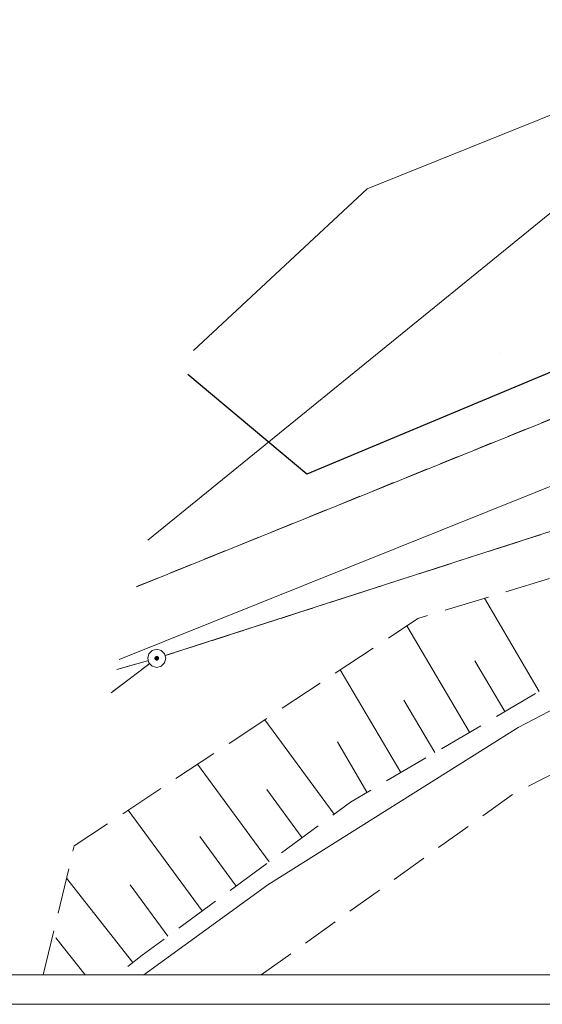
# Model space of a CAD drawing. Header units: millimetres. Extents: x 6487905018 to 6488192500, y 5882180700 to 5882375224.
# Tile 2 of 256: x 6487930565 to 6487944920, y 5882180700 to 5882207761. Entities that reach past the tile are written whole.
import ezdxf
from ezdxf.xclip import XClip

# ---------------------------------------------------------------- set-up
doc = ezdxf.new("R2010")
doc.units = ezdxf.units.MM
doc.header["$MEASUREMENT"] = 0
doc.header["$XCLIPFRAME"] = 2
for name, pattern in [('L_0_03', [1000, 500, -500]), ('L_0_04', [1500, 1000, -500]), ('L_0_05', [1750, 1250, -500]), ('Wipeout_Contour', [1000, 0, -1000])]:
    doc.linetypes.add(name, pattern=pattern)
for name, color, linetype in [('Mapa cyfrowa', 7, 'Continuous'), ('Zamość 06.10._2_203_Punkt_zalamania_granicy_dzialki_nie_stabilizowany', 7, 'Continuous'), ('Zamość 06.10._2_Mapa cyfrowa', 7, 'Continuous')]:
    doc.layers.add(name, color=color, linetype=linetype)
for name, color, linetype, lineweight in [('tabelka i ramka_Nr_pióra__1', 7, 'Continuous', 0), ('Zamość 06.10._2_000_Inne__niezydentyfikowane__Nr_pióra__7', 7, 'Continuous', 5), ('Zamość 06.10._2_0_Nr_pióra__7', 7, 'Continuous', 5), ('Zamość 06.10._2_203_Punkt_zalamania_granicy_dzialki_nie_stabilizowany_Nr_pióra__7', 7, 'Continuous', 5), ('Zamość 06.10._2_217_Granica_konturu_klasyfikcyjnego_Nr_pióra__96', 8, 'Continuous', 15), ('Zamość 06.10._2_218_Granica_uzytku_Nr_pióra__96', 8, 'Continuous', 15), ('Zamość 06.10._2_219_Linia_granicy_Nr_pióra__96', 8, 'Continuous', 15), ('Zamość 06.10._2_bariera_drogowa_ochronna__linia__Nr_pióra__7', 7, 'Continuous', 5), ('Zamość 06.10._2_jezdnia__powierzchnia__Nr_pióra__7', 7, 'Continuous', 5), ('Zamość 06.10._2_ogrodzenie_trwale__linia__Nr_pióra__7', 7, 'Continuous', 5), ('Zamość 06.10._2_przewod_gazowy__linia__Nr_pióra__40', 2, 'Continuous', 30), ('Zamość 06.10._2_przewod_telekomunikacyjny__linia__Nr_pióra__30', 7, 'Continuous', 5), ('Zamość 06.10._2_skarpa_nieumocniona__powierzchnia__Nr_pióra__7', 7, 'Continuous', 5)]:
    doc.layers.add(name, color=color, linetype=linetype, lineweight=lineweight)
doc.linetypes.add('L_0_15_SHX', pattern='A,0,[3,PZT Orlen Zamość.pdf1.Shx,S=30.952381,R=0,X=0,Y=2.22045e-16],-7500,0', length=7500)
doc.linetypes.add('L_0_A0_SHX', pattern='A,0,[1,PZT Orlen Zamość.pdf1.Shx,S=15.277778,R=0,X=0,Y=0],-3500,0', length=3500)

# ---------------------------------------------------------------- blocks, each defined once
blk = doc.blocks.new('Rysunek_1_2')
at = {"color": 254, "linetype": 'Wipeout_Contour', "lineweight": 0, "ltscale": 70061284114.24681}
blk.add_wipeout([(6487915525.867126, 5882181505.900702), (6488146644.289524, 5882181505.900702), (6488146644.289524, 5882373115.540435), (6488107628.768834, 5882373115.540435), (6488107628.768834, 5882320263.490532), (6488101226.436201, 5882320263.490532), (6488101226.436201, 5882373115.540435), (6487915525.867126, 5882373115.540435)], dxfattribs=at).dxf.layer = 'Zamość 06.10._2_Mapa cyfrowa'
at = {"layer": 'Zamość 06.10._2_000_Inne__niezydentyfikowane__Nr_pióra__7', "linetype": 'Continuous', "flags": 128}
for points in [[(6487944830, 5882189300), (6487943330, 5882191860)], [(6487942920, 5882188180), (6487941200, 5882191100)], [(6487943890, 5882188750), (6487943070.000001, 5882190140)], [(6487941030.000001, 5882187070), (6487939370, 5882189890)], [(6487941970, 5882187620), (6487941120, 5882189060)], [(6487939200, 5882185930), (6487937300, 5882188520)], [(6487940100, 5882186530), (6487939290, 5882187910)], [(6487937420, 5882184620), (6487935450, 5882187300)], [(6487938320.000001, 5882185280), (6487937350, 5882186600)], [(6487935580, 5882183270), (6487933540, 5882186040)], [(6487936510, 5882183950), (6487935510, 5882185310)], [(6487933670, 5882181850), (6487931849.124098, 5882184165.231351)], [(6487934630, 5882182570), (6487933600, 5882183980.000001)], [(6487932365.153931, 5882181505.900702), (6487931560, 5882182530)]]:
    blk.add_lwpolyline(points, dxfattribs=at)
at = {"layer": 'Zamość 06.10._2_0_Nr_pióra__7', "linetype": 'Continuous'}
for p, q in [((6487940110.000001, 5882203110), (6487940110.05, 5882203110)), ((6487935337.627808, 5882198673.710357), (6487935337.677808, 5882198673.710357)), ((6487943770, 5882198590), (6487943770.05, 5882198590)), ((6487935178.840664, 5882198013.324087), (6487935178.890663, 5882198013.324087)), ((6487935860.000001, 5882197440.000001), (6487935860.05, 5882197440.000001)), ((6487938450, 5882195270), (6487938450.05, 5882195270)), ((6487934083.853382, 5882193459.33725), (6487934083.903382, 5882193459.33725)), ((6487933774.798249, 5882192173.995371), (6487933774.848249, 5882192173.995371)), ((6487933776.113966, 5882192179.467357), (6487933776.163966, 5882192179.467357)), ((6487943330, 5882191860), (6487943330.05, 5882191860)), ((6487941500, 5882191300), (6487941500.05, 5882191300)), ((6487941200, 5882191100), (6487941200.05, 5882191100)), ((6487933294.268756, 5882190175.501849), (6487933294.318755, 5882190175.501849)), ((6487943070.000001, 5882190140), (6487943070.05, 5882190140)), ((6487933229.499522, 5882189906.130465), (6487933229.549521, 5882189906.130465)), ((6487939370, 5882189890), (6487939370.05, 5882189890)), ((6487944830, 5882189300), (6487944830.05, 5882189300)), ((6487933073.363614, 5882189256.770533), (6487933073.413614, 5882189256.770533)), ((6487941120, 5882189060), (6487941120.05, 5882189060)), ((6487943890, 5882188750), (6487943890.05, 5882188750)), ((6487937300, 5882188520), (6487937300.05, 5882188520)), ((6487944260, 5882188310), (6487944260.05, 5882188310)), ((6487942920, 5882188180), (6487942920.05, 5882188180)), ((6487939290, 5882187910), (6487939290.05, 5882187910)), ((6487941970, 5882187620), (6487941970.05, 5882187620)), ((6487935450, 5882187300), (6487935450.05, 5882187300)), ((6487941030.000001, 5882187070), (6487941030.05, 5882187070)), ((6487937350, 5882186600), (6487937350.05, 5882186600)), ((6487940100, 5882186530), (6487940100.05, 5882186530)), ((6487944120, 5882186480.000001), (6487944120.05, 5882186480.000001)), ((6487933540, 5882186040), (6487933540.05, 5882186040)), ((6487939650.000001, 5882186260), (6487939650.05, 5882186260)), ((6487939200, 5882185930), (6487939200.05, 5882185930)), ((6487935510, 5882185310), (6487935510.05, 5882185310)), ((6487938320.000001, 5882185280), (6487938320.05, 5882185280)), ((6487932063.824611, 5882185058.157987), (6487932063.874611, 5882185058.157987)), ((6487937420, 5882184620), (6487937420.05, 5882184620)), ((6487931849.124098, 5882184165.231351), (6487931849.174097, 5882184165.231351)), ((6487933600, 5882183980.000001), (6487933600.05, 5882183980.000001)), ((6487936510, 5882183950), (6487936510.05, 5882183950)), ((6487937380, 5882183980.000001), (6487937380.05, 5882183980.000001)), ((6487935580, 5882183270), (6487935580.05, 5882183270)), ((6487931560, 5882182530), (6487931560.05, 5882182530)), ((6487934630, 5882182570), (6487934630.05, 5882182570)), ((6487935018.270268, 5882182262.378377), (6487935018.320269, 5882182262.378377)), ((6487933930, 5882182050), (6487933930.05, 5882182050)), ((6487933670, 5882181850), (6487933670.05, 5882181850))]:
    blk.add_line(p, q, dxfattribs=at)
at = {"layer": 'Zamość 06.10._2_203_Punkt_zalamania_granicy_dzialki_nie_stabilizowany_Nr_pióra__7', "linetype": 'Continuous'}
blk.add_line((6487934330, 5882190210), (6487934330.05, 5882190210), dxfattribs=at)
at = {"layer": 'Zamość 06.10._2_217_Granica_konturu_klasyfikcyjnego_Nr_pióra__96', "linetype": 'L_0_03', "flags": 128}
blk.add_lwpolyline([(6487933776.113966, 5882192179.467357), (6487951960, 5882199540)], dxfattribs=at)
at = {"layer": 'Zamość 06.10._2_218_Granica_uzytku_Nr_pióra__96', "linetype": 'L_0_03', "flags": 128}
for points in [[(6487970570.000001, 5882201890), (6487934330, 5882190210)], [(6487934330, 5882190210), (6487970570.000001, 5882201890)], [(6487933776.113966, 5882192179.467357), (6487951960, 5882199540)], [(6487951960, 5882199540), (6487933776.113966, 5882192179.467357)], [(6487934330, 5882190210), (6487933073.363614, 5882189256.770533)], [(6487933229.499522, 5882189906.130465), (6487934330, 5882190210)]]:
    blk.add_lwpolyline(points, dxfattribs=at)
at = {"layer": 'Zamość 06.10._2_219_Linia_granicy_Nr_pióra__96', "linetype": 'Continuous', "flags": 128}
for points in [[(6487933774.798249, 5882192173.995371), (6487972140, 5882207690.000001)], [(6487934330, 5882190210), (6487970570.000001, 5882201890)], [(6487934330, 5882190210), (6487933073.363614, 5882189256.770533)], [(6487934330, 5882190210), (6487933229.499522, 5882189906.130465)]]:
    blk.add_lwpolyline(points, dxfattribs=at)
at = {"layer": 'Zamość 06.10._2_bariera_drogowa_ochronna__linia__Nr_pióra__7', "linetype": 'L_0_A0_SHX', "flags": 128}
blk.add_lwpolyline([(6487970030.000001, 5882198820), (6487958670, 5882194990), (6487951210, 5882191940.000001), (6487944260, 5882188310), (6487937380, 5882183980.000001), (6487933978.113465, 5882181505.900702)], dxfattribs=at)
at = {"layer": 'Zamość 06.10._2_bariera_drogowa_ochronna__linia__Nr_pióra__7', "linetype": 'Continuous', "flags": 128}
blk.add_lwpolyline([(6487970030.000001, 5882198820), (6487958670, 5882194990), (6487951210, 5882191940.000001), (6487944260, 5882188310), (6487937380, 5882183980.000001), (6487933978.113465, 5882181505.900702)], dxfattribs=at)
at = {"layer": 'Zamość 06.10._2_jezdnia__powierzchnia__Nr_pióra__7', "linetype": 'L_0_04', "flags": 128}
blk.add_lwpolyline([(6487937199.926741, 5882181505.900702), (6487944120, 5882186480.000001), (6487955420, 5882192270), (6487968700, 5882197150.000001), (6487987180, 5882202890), (6488010660, 5882210140), (6488034760, 5882217530), (6488040000, 5882219130), (6488059610.000001, 5882225210), (6488075310, 5882230370), (6488081470, 5882233630), (6488086160, 5882236070), (6488088060, 5882236830), (6488096848.98959, 5882239382.959795), (6488095756.069768, 5882228162.316289), (6488092220, 5882227070), (6488065320.000001, 5882218790), (6488063880, 5882216950), (6488050800, 5882212990), (6488048420, 5882213800), (6488035940.000001, 5882210150.000001), (6488012080, 5882202830), (6487993710, 5882197150.000001), (6487982400.000001, 5882193450), (6487970620, 5882189820), (6487957710, 5882185050), (6487951012.646, 5882181505.900702)], dxfattribs=at)
at = {"layer": 'Zamość 06.10._2_ogrodzenie_trwale__linia__Nr_pióra__7', "linetype": 'L_0_15_SHX', "flags": 128}
blk.add_lwpolyline([(6487933294.268756, 5882190175.501849), (6487962470, 5882201890), (6487965840, 5882207210), (6487967040, 5882207540), (6487971210, 5882208680), (6487972160, 5882207840), (6487974330, 5882215760)], dxfattribs=at)
at = {"layer": 'Zamość 06.10._2_ogrodzenie_trwale__linia__Nr_pióra__7', "linetype": 'Continuous', "flags": 128}
blk.add_lwpolyline([(6487933294.268756, 5882190175.501849), (6487962470, 5882201890), (6487965840, 5882207210), (6487967040, 5882207540), (6487971210, 5882208680), (6487972160, 5882207840), (6487974330, 5882215760)], dxfattribs=at)
at = {"layer": 'Zamość 06.10._2_przewod_gazowy__linia__Nr_pióra__40', "linetype": 'Continuous', "flags": 128}
blk.add_lwpolyline([(6488097683.287705, 5882247948.420457), (6488050430, 5882234430), (6488047410, 5882229430), (6487980320.000001, 5882208950), (6487976510, 5882210640), (6487958830, 5882203800), (6487938450, 5882195270), (6487935860.000001, 5882197440.000001), (6487935178.840664, 5882198013.324087)], dxfattribs=at)
at = {"layer": 'Zamość 06.10._2_przewod_telekomunikacyjny__linia__Nr_pióra__30', "linetype": 'Continuous', "flags": 128}
for points in [[(6487970410, 5882215310), (6487940110.000001, 5882203110), (6487935337.627808, 5882198673.710357)], [(6487970930, 5882211950), (6487947620, 5882204460), (6487934083.853382, 5882193459.33725)]]:
    blk.add_lwpolyline(points, dxfattribs=at)
at = {"layer": 'Zamość 06.10._2_skarpa_nieumocniona__powierzchnia__Nr_pióra__7', "linetype": 'L_0_05', "flags": 128}
blk.add_lwpolyline([(6487931209.699054, 5882181505.900702), (6487932063.824611, 5882185058.157987), (6487941500, 5882191300), (6487965570.000001, 5882198640), (6487958760, 5882195840), (6487946150.000001, 5882190070), (6487939650.000001, 5882186260), (6487933930, 5882182050), (6487933237.840293, 5882181505.900702)], dxfattribs=at)
at = {"color": 254, "linetype": 'Wipeout_Contour', "lineweight": 0, "ltscale": 105089758346.5191}
blk.add_wipeout([(6487934330, 5882189960), (6487934455, 5882189993.493649), (6487934546.506351, 5882190085), (6487934580, 5882190210), (6487934546.506351, 5882190335), (6487934455, 5882190426.506351), (6487934330, 5882190460), (6487934205, 5882190426.506351), (6487934113.493649, 5882190335), (6487934080, 5882190210), (6487934113.493649, 5882190085), (6487934205, 5882189993.493649)], dxfattribs=at).dxf.layer = 'Zamość 06.10._2_203_Punkt_zalamania_granicy_dzialki_nie_stabilizowany'
at = {"layer": 'Zamość 06.10._2_203_Punkt_zalamania_granicy_dzialki_nie_stabilizowany_Nr_pióra__7', "linetype": 'Continuous'}
blk.add_hatch(color=256, dxfattribs=at).paths.add_polyline_path([(6487934330, 5882190160, 1), (6487934330, 5882190260, 1)])
for p, q in [((6487934205, 5882190426.506351), (6487934113.493649, 5882190335)), ((6487934330, 5882190460), (6487934205, 5882190426.506351)), ((6487934455, 5882190426.506351), (6487934330, 5882190460)), ((6487934546.506351, 5882190335), (6487934455, 5882190426.506351)), ((6487934113.493649, 5882190335), (6487934080, 5882190210)), ((6487934080, 5882190210), (6487934113.493649, 5882190085)), ((6487934113.493649, 5882190085), (6487934205, 5882189993.493649)), ((6487934455, 5882189993.493649), (6487934546.506351, 5882190085)), ((6487934580, 5882190210), (6487934546.506351, 5882190335)), ((6487934546.506351, 5882190085), (6487934580, 5882190210)), ((6487934205, 5882189993.493649), (6487934330, 5882189960)), ((6487934330, 5882189960), (6487934455, 5882189993.493649))]:
    blk.add_line(p, q, dxfattribs=at)
blk.add_circle((6487934330, 5882190210), 50, dxfattribs=at)

msp = doc.modelspace()

# ---------------------------------------------------------------- linework, layer by layer
at = {"layer": 'tabelka i ramka_Nr_pióra__1', "linetype": 'Continuous'}
msp.add_line((6488192500, 5882180700.125709), (6487911008.050664, 5882180700.125709), dxfattribs=at)

# ---------------------------------------------------------------- block references
at = {"layer": 'Mapa cyfrowa', "color": 22, "linetype": 'Continuous', "lineweight": 5}
ref = msp.add_blockref('Rysunek_1_2', (0, 0), dxfattribs=at)
XClip(ref).set_block_clipping_path([(6487915525.8671264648, 5882181505.9007024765), (6488146644.2895231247, 5882181505.9007024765), (6488146644.2895231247, 5882373115.5404348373), (6488107628.7688331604, 5882373115.5404348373), (6488107628.7688331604, 5882320263.4905319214), (6488101226.4362001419, 5882320263.4905319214), (6488101226.4362001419, 5882373115.5404348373), (6487915525.8671264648, 5882373115.5404348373)])

doc.saveas('drawing.dxf')
